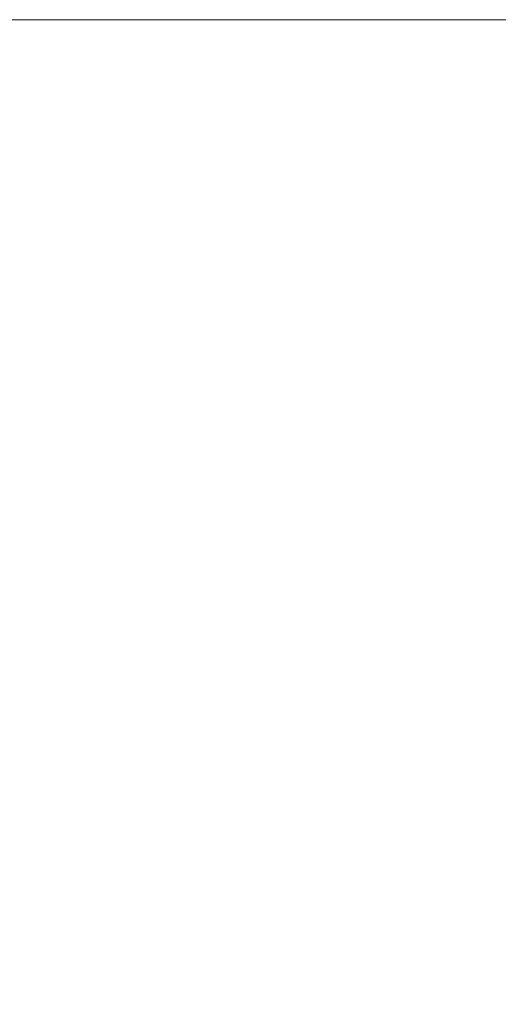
# Model space of a CAD drawing. Extents: x 0 to 1583, y 0 to 252.
# Tile 8 of 10: x 203 to 252, y 152 to 252. Entities that reach past the tile are written whole.
import ezdxf

# ---------------------------------------------------------------- set-up
doc = ezdxf.new("R2010")
doc.units = 0
doc.header["$MEASUREMENT"] = 0
doc.layers.add('B_ANNO_NOPLOT', color=47, linetype='Continuous', lineweight=18, plot=False)

# ---------------------------------------------------------------- blocks, each defined once
blk = doc.blocks.new('*U255')
at = {"layer": 'B_ANNO_NOPLOT', "flags": 128}
blk.add_lwpolyline([(0, 0), (0, 252), (323.9277, 252), (323.9277, 238.8552), (378, 238.8552), (378, 40.4996), (316.5708, 40.4996), (316.5708, 0)], close=True, dxfattribs=at)

msp = doc.modelspace()

# ---------------------------------------------------------------- block references
msp.add_blockref('*U255', (0, 0))

doc.saveas('drawing.dxf')
